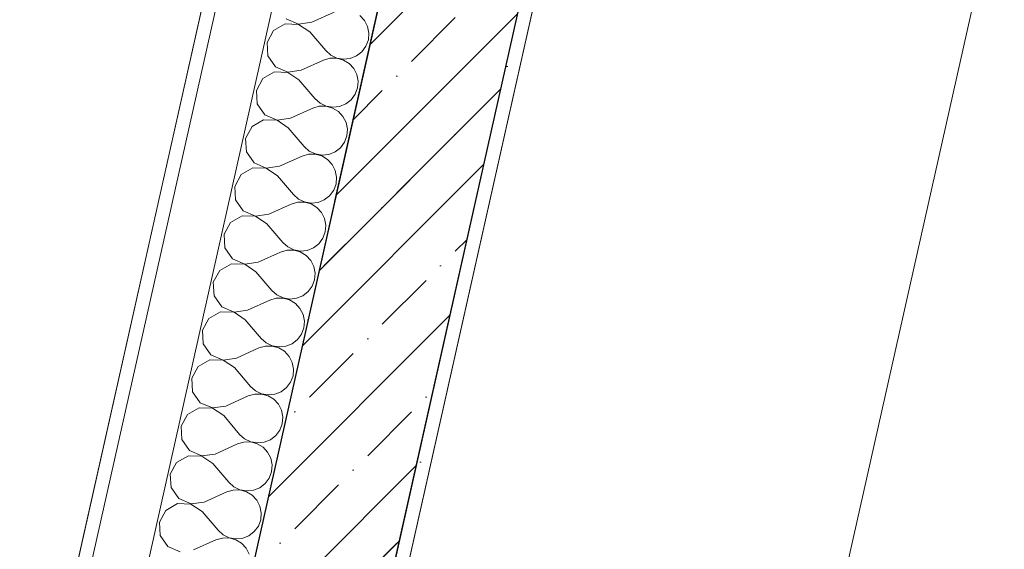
# Model space of a CAD drawing. Header units: millimetres. Extents: x -7145539 to 8272368, y 6117771 to 6337028.
# Tile 60 of 213: x -6875547 to -6874115, y 6142224 to 6142993. Entities that reach past the tile are written whole.
import ezdxf
from ezdxf.enums import TextEntityAlignment as Align

# ---------------------------------------------------------------- set-up
doc = ezdxf.new("R2010")
doc.units = ezdxf.units.MM
doc.header["$MEASUREMENT"] = 0
doc.linetypes.add('Штрихпунктирная', pattern=[670.277762, 352.777767, -176.388884, 0, -141.111112])
for name, color, linetype in [('S - квартира_помещение.АР', 7, 'Continuous'), ('АР-Стены_внешние_.АР', 7, 'Continuous'), ('АР-Стены_внутренние_пилоны.АР', 7, 'Continuous'), ('АР-Чертеж-Оси_Осевые размеры.АР', 7, 'Continuous'), ('АР-Чертеж-Размеры.АР', 7, 'Continuous')]:
    doc.layers.add(name, color=color, linetype=linetype)
for name, color, linetype, lineweight in [('АР-Стены_внешние_.АР_Ном._пера__1', 7, 'Continuous', 30), ('АР-Стены_внешние_.АР_Ном._пера__120', 7, 'Continuous', 0), ('АР-Стены_внутренние_пилоны.АР_Ном._пера__1', 7, 'Continuous', 15), ('АР-Чертеж-Оси_Осевые размеры.АР_Ном._пера__120', 7, 'Continuous', 0), ('АР-Чертеж-Размеры.АР_Ном._пера__1', 7, 'Continuous', 0)]:
    doc.layers.add(name, color=color, linetype=linetype, lineweight=lineweight)
doc.styles.add('РЎР“Р•РќР•Р\xa0Р\x98Р\xa0_РЎРўР\x98Р›Р¬_2', font='GOTHIC.TTF')
doc.styles.add('РЎР“Р•РќР•Р\xa0Р\x98Р\xa0_РЎРўР\x98Р›Р¬_6', font='GOST_Common.ttf')
doc.dimstyles.new('СГЕНЕРИР_СТИЛЬ__5', dxfattribs={"dimtxt": 150, "dimasz": 237.5, "dimexe": 0.18, "dimexo": 0.0625, "dimgap": 0, "dimtad": 1, "dimdec": 0, "dimzin": 0, "dimdsep": 46, "dimtxsty": 'РЎР“Р•РќР•Р\xa0Р\x98Р\xa0_РЎРўР\x98Р›Р¬_6', "dimblk": 'ARROWHEAD_6', "dimblk1": 'ARROWHEAD_6', "dimblk2": 'ARROWHEAD_6', "dimcen": 0.09, "dimse1": 1, "dimse2": 1, "dimclrd": 7, "dimclre": 7, "dimclrt": 7, "dimazin": 0, "dimtfac": 1, "dimtdec": 4, "dimtmove": 0, "dimatfit": 3, "dimfxl": 1, "dimtolj": 1, "dimtzin": 0, "dimarcsym": 0})
doc.dimstyles.new('СГЕНЕРИР_СТИЛЬ__9', dxfattribs={"dimtxt": 150, "dimasz": 237.5, "dimexe": 0.18, "dimexo": 1000, "dimgap": 0, "dimtad": 1, "dimdec": 0, "dimzin": 0, "dimdsep": 46, "dimtxsty": 'РЎР“Р•РќР•Р\xa0Р\x98Р\xa0_РЎРўР\x98Р›Р¬_6', "dimblk": 'ARROWHEAD_6', "dimblk1": 'ARROWHEAD_6', "dimblk2": 'ARROWHEAD_6', "dimcen": 0.09, "dimclrd": 7, "dimclre": 7, "dimclrt": 7, "dimazin": 0, "dimtfac": 1, "dimtdec": 4, "dimtmove": 0, "dimatfit": 3, "dimfxl": 1, "dimtolj": 1, "dimtzin": 0, "dimarcsym": 0})

# ---------------------------------------------------------------- blocks, each defined once
blk = doc.blocks.new('*X904', base_point=(-6256761.3, 6562677.8))
at = {"layer": 'АР-Стены_внешние_.АР_Ном._пера__1', "color": 7, "linetype": 'Continuous', "lineweight": 0}
for p, q in [((-6875122.4, 6142989.2), (-6875089.8, 6143003.8)), ((-6875161.3, 6142986.7), (-6875178.2, 6142977)), ((-6875141.8, 6142986), (-6875161.3, 6142986.7)), ((-6875159.6, 6142994.1), (-6875141.7, 6142986.3)), ((-6875125.5, 6142975.2), (-6875141.8, 6142986)), ((-6875141.7, 6142986.3), (-6875122.4, 6142989.2)), ((-6875045.9, 6142991.7), (-6875052.6, 6142998.9)), ((-6875041.4, 6142982.9), (-6875045.9, 6142991.7)), ((-6875178.2, 6142977), (-6875187.5, 6142959.9)), ((-6875125.5, 6142975.2), (-6875102.3, 6142948)), ((-6875039.5, 6142973.2), (-6875041.4, 6142982.9)), ((-6875040.3, 6142963.4), (-6875039.5, 6142973.2)), ((-6875187.5, 6142959.9), (-6875186.4, 6142940.4)), ((-6875043.8, 6142954.2), (-6875040.3, 6142963.4)), ((-6875102.3, 6142948), (-6875095, 6142941.5)), ((-6875057.4, 6142940.2), (-6875049.6, 6142946.3)), ((-6875049.6, 6142946.3), (-6875043.8, 6142954.2)), ((-6875186.4, 6142940.4), (-6875175.3, 6142924.4)), ((-6875138, 6142919.5), (-6875105.5, 6142934.1)), ((-6875096, 6142936.9), (-6875105.5, 6142934.1)), ((-6875086.2, 6142936.9), (-6875096, 6142936.9)), ((-6875095, 6142941.5), (-6875086.1, 6142937.2)), ((-6875076.7, 6142934.3), (-6875086.2, 6142936.9)), ((-6875086.1, 6142937.2), (-6875076.4, 6142935.5)), ((-6875068.2, 6142929.2), (-6875076.7, 6142934.3)), ((-6875076.4, 6142935.5), (-6875066.6, 6142936.6)), ((-6875061.5, 6142922), (-6875068.2, 6142929.2)), ((-6875066.6, 6142936.6), (-6875057.4, 6142940.2)), ((-6875176.9, 6142917), (-6875193.9, 6142907.3)), ((-6875157.4, 6142916.3), (-6875176.9, 6142917)), ((-6875175.3, 6142924.4), (-6875157.3, 6142916.6)), ((-6875141.2, 6142905.5), (-6875157.4, 6142916.3)), ((-6875157.3, 6142916.6), (-6875138, 6142919.5)), ((-6875057.1, 6142913.2), (-6875061.5, 6142922)), ((-6875193.9, 6142907.3), (-6875203.2, 6142890.2)), ((-6875141.2, 6142905.5), (-6875118, 6142878.4)), ((-6875055.2, 6142903.5), (-6875057.1, 6142913.2)), ((-6875056, 6142893.7), (-6875055.2, 6142903.5)), ((-6875203.2, 6142890.2), (-6875202.1, 6142870.7)), ((-6875059.4, 6142884.5), (-6875056, 6142893.7)), ((-6875118, 6142878.4), (-6875110.6, 6142871.8)), ((-6875110.6, 6142871.8), (-6875101.7, 6142867.5)), ((-6875073.1, 6142870.5), (-6875065.3, 6142876.6)), ((-6875065.3, 6142876.6), (-6875059.4, 6142884.5)), ((-6875202.1, 6142870.7), (-6875190.9, 6142854.7)), ((-6875153.7, 6142849.8), (-6875121.1, 6142864.4)), ((-6875111.7, 6142867.2), (-6875121.1, 6142864.4)), ((-6875101.8, 6142867.3), (-6875111.7, 6142867.2)), ((-6875092.3, 6142864.6), (-6875101.8, 6142867.3)), ((-6875101.7, 6142867.5), (-6875092, 6142865.8)), ((-6875083.9, 6142859.5), (-6875092.3, 6142864.6)), ((-6875092, 6142865.8), (-6875082.2, 6142866.9)), ((-6875077.2, 6142852.3), (-6875083.9, 6142859.5)), ((-6875082.2, 6142866.9), (-6875073.1, 6142870.5)), ((-6875192.6, 6142847.3), (-6875209.5, 6142837.6)), ((-6875173.1, 6142846.7), (-6875192.6, 6142847.3)), ((-6875190.9, 6142854.7), (-6875173, 6142846.9)), ((-6875156.8, 6142835.8), (-6875173.1, 6142846.7)), ((-6875173, 6142846.9), (-6875153.7, 6142849.8)), ((-6875072.7, 6142843.5), (-6875077.2, 6142852.3)), ((-6875070.8, 6142833.8), (-6875072.7, 6142843.5)), ((-6875209.5, 6142837.6), (-6875218.8, 6142820.5)), ((-6875156.8, 6142835.8), (-6875133.6, 6142808.7)), ((-6875071.6, 6142824), (-6875070.8, 6142833.8)), ((-6875218.8, 6142820.5), (-6875217.7, 6142801)), ((-6875080.9, 6142806.9), (-6875075.1, 6142814.8)), ((-6875075.1, 6142814.8), (-6875071.6, 6142824)), ((-6875217.7, 6142801), (-6875206.6, 6142785)), ((-6875133.6, 6142808.7), (-6875126.3, 6142802.1)), ((-6875126.3, 6142802.1), (-6875117.4, 6142797.8)), ((-6875097.9, 6142797.2), (-6875088.7, 6142800.8)), ((-6875088.7, 6142800.8), (-6875080.9, 6142806.9)), ((-6875169.3, 6142780.1), (-6875136.8, 6142794.7)), ((-6875127.3, 6142797.5), (-6875136.8, 6142794.7)), ((-6875117.5, 6142797.6), (-6875127.3, 6142797.5)), ((-6875108, 6142794.9), (-6875117.5, 6142797.6)), ((-6875117.4, 6142797.8), (-6875107.7, 6142796.2)), ((-6875099.5, 6142789.8), (-6875108, 6142794.9)), ((-6875107.7, 6142796.2), (-6875097.9, 6142797.2)), ((-6875092.8, 6142782.6), (-6875099.5, 6142789.8)), ((-6875208.2, 6142777.6), (-6875225.2, 6142767.9)), ((-6875188.7, 6142777), (-6875208.2, 6142777.6)), ((-6875206.6, 6142785), (-6875188.7, 6142777.2)), ((-6875188.7, 6142777.2), (-6875169.3, 6142780.1)), ((-6875172.5, 6142766.1), (-6875188.7, 6142777)), ((-6875088.4, 6142773.8), (-6875092.8, 6142782.6)), ((-6875086.5, 6142764.1), (-6875088.4, 6142773.8)), ((-6875225.2, 6142767.9), (-6875234.5, 6142750.8)), ((-6875172.5, 6142766.1), (-6875149.3, 6142739)), ((-6875087.3, 6142754.3), (-6875086.5, 6142764.1)), ((-6875234.5, 6142750.8), (-6875233.4, 6142731.3)), ((-6875096.6, 6142737.2), (-6875090.7, 6142745.1)), ((-6875090.7, 6142745.1), (-6875087.3, 6142754.3)), ((-6875233.4, 6142731.3), (-6875222.2, 6142715.3)), ((-6875149.3, 6142739), (-6875141.9, 6142732.4)), ((-6875141.9, 6142732.4), (-6875133, 6142728.2)), ((-6875133, 6142728.2), (-6875123.3, 6142726.5)), ((-6875113.5, 6142727.5), (-6875104.4, 6142731.2)), ((-6875104.4, 6142731.2), (-6875096.6, 6142737.2)), ((-6875222.2, 6142715.3), (-6875204.3, 6142707.6)), ((-6875185, 6142710.4), (-6875152.4, 6142725)), ((-6875143, 6142727.8), (-6875152.4, 6142725)), ((-6875133.1, 6142727.9), (-6875143, 6142727.8)), ((-6875123.6, 6142725.2), (-6875133.1, 6142727.9)), ((-6875115.2, 6142720.1), (-6875123.6, 6142725.2)), ((-6875123.3, 6142726.5), (-6875113.5, 6142727.5)), ((-6875108.5, 6142712.9), (-6875115.2, 6142720.1)), ((-6875223.9, 6142707.9), (-6875240.8, 6142698.2)), ((-6875204.4, 6142707.3), (-6875223.9, 6142707.9)), ((-6875188.1, 6142696.4), (-6875204.4, 6142707.3)), ((-6875204.3, 6142707.6), (-6875185, 6142710.4)), ((-6875104, 6142704.1), (-6875108.5, 6142712.9)), ((-6875102.1, 6142694.5), (-6875104, 6142704.1)), ((-6875240.8, 6142698.2), (-6875250.1, 6142681.1)), ((-6875188.1, 6142696.4), (-6875164.9, 6142669.3)), ((-6875102.9, 6142684.6), (-6875102.1, 6142694.5)), ((-6875250.1, 6142681.1), (-6875249, 6142661.6)), ((-6875112.2, 6142667.5), (-6875106.4, 6142675.4)), ((-6875106.4, 6142675.4), (-6875102.9, 6142684.6)), ((-6875249, 6142661.6), (-6875237.9, 6142645.6)), ((-6875158.6, 6142658.1), (-6875168.1, 6142655.3)), ((-6875164.9, 6142669.3), (-6875157.6, 6142662.7)), ((-6875148.8, 6142658.2), (-6875158.6, 6142658.1)), ((-6875157.6, 6142662.7), (-6875148.7, 6142658.5)), ((-6875139.3, 6142655.6), (-6875148.8, 6142658.2)), ((-6875148.7, 6142658.5), (-6875139, 6142656.8)), ((-6875139, 6142656.8), (-6875129.2, 6142657.8)), ((-6875129.2, 6142657.8), (-6875120, 6142661.5)), ((-6875120, 6142661.5), (-6875112.2, 6142667.5)), ((-6875237.9, 6142645.6), (-6875220, 6142637.9)), ((-6875200.6, 6142640.7), (-6875168.1, 6142655.3)), ((-6875130.8, 6142650.4), (-6875139.3, 6142655.6)), ((-6875124.1, 6142643.2), (-6875130.8, 6142650.4)), ((-6875119.7, 6142634.4), (-6875124.1, 6142643.2)), ((-6875256.5, 6142628.6), (-6875265.8, 6142611.4)), ((-6875239.5, 6142638.2), (-6875256.5, 6142628.6)), ((-6875220, 6142637.6), (-6875239.5, 6142638.2)), ((-6875220, 6142637.9), (-6875200.6, 6142640.7)), ((-6875203.8, 6142626.8), (-6875220, 6142637.6)), ((-6875117.8, 6142624.8), (-6875119.7, 6142634.4)), ((-6875203.8, 6142626.8), (-6875180.6, 6142599.6)), ((-6875122, 6142605.7), (-6875118.6, 6142614.9)), ((-6875118.6, 6142614.9), (-6875117.8, 6142624.8)), ((-6875265.8, 6142611.4), (-6875264.7, 6142591.9)), ((-6875180.6, 6142599.6), (-6875173.2, 6142593)), ((-6875127.9, 6142597.8), (-6875122, 6142605.7)), ((-6875264.7, 6142591.9), (-6875253.5, 6142575.9)), ((-6875216.3, 6142571), (-6875183.7, 6142585.6)), ((-6875174.3, 6142588.4), (-6875183.7, 6142585.6)), ((-6875164.4, 6142588.5), (-6875174.3, 6142588.4)), ((-6875173.2, 6142593), (-6875164.4, 6142588.8)), ((-6875164.4, 6142588.8), (-6875154.6, 6142587.1)), ((-6875154.9, 6142585.9), (-6875164.4, 6142588.5)), ((-6875146.5, 6142580.7), (-6875154.9, 6142585.9)), ((-6875154.6, 6142587.1), (-6875144.8, 6142588.1)), ((-6875144.8, 6142588.1), (-6875135.7, 6142591.8)), ((-6875135.7, 6142591.8), (-6875127.9, 6142597.8)), ((-6875253.5, 6142575.9), (-6875235.6, 6142568.2)), ((-6875235.6, 6142568.2), (-6875216.3, 6142571)), ((-6875139.8, 6142573.5), (-6875146.5, 6142580.7)), ((-6875135.3, 6142564.7), (-6875139.8, 6142573.5)), ((-6875272.1, 6142558.9), (-6875281.4, 6142541.7)), ((-6875255.2, 6142568.5), (-6875272.1, 6142558.9)), ((-6875235.7, 6142567.9), (-6875255.2, 6142568.5)), ((-6875219.4, 6142557.1), (-6875235.7, 6142567.9)), ((-6875219.4, 6142557.1), (-6875196.2, 6142529.9)), ((-6875133.4, 6142555.1), (-6875135.3, 6142564.7)), ((-6875137.7, 6142536), (-6875134.2, 6142545.2)), ((-6875134.2, 6142545.2), (-6875133.4, 6142555.1)), ((-6875281.4, 6142541.7), (-6875280.4, 6142522.2)), ((-6875196.2, 6142529.9), (-6875188.9, 6142523.4)), ((-6875151.3, 6142522.1), (-6875143.6, 6142528.1)), ((-6875143.6, 6142528.1), (-6875137.7, 6142536)), ((-6875280.4, 6142522.2), (-6875269.2, 6142506.2)), ((-6875232, 6142501.3), (-6875199.4, 6142516)), ((-6875189.9, 6142518.7), (-6875199.4, 6142516)), ((-6875180.1, 6142518.8), (-6875189.9, 6142518.7)), ((-6875188.9, 6142523.4), (-6875180, 6142519.1)), ((-6875170.6, 6142516.2), (-6875180.1, 6142518.8)), ((-6875180, 6142519.1), (-6875170.3, 6142517.4)), ((-6875162.1, 6142511.1), (-6875170.6, 6142516.2)), ((-6875170.3, 6142517.4), (-6875160.5, 6142518.4)), ((-6875160.5, 6142518.4), (-6875151.3, 6142522.1)), ((-6875270.8, 6142498.9), (-6875287.8, 6142489.2)), ((-6875251.3, 6142498.2), (-6875270.8, 6142498.9)), ((-6875269.2, 6142506.2), (-6875251.3, 6142498.5)), ((-6875251.3, 6142498.5), (-6875232, 6142501.3)), ((-6875155.4, 6142503.8), (-6875162.1, 6142511.1)), ((-6875151, 6142495), (-6875155.4, 6142503.8)), ((-6875287.8, 6142489.2), (-6875297.1, 6142472)), ((-6875235.1, 6142487.4), (-6875251.3, 6142498.2)), ((-6875235.1, 6142487.4), (-6875211.9, 6142460.2)), ((-6875149.1, 6142485.4), (-6875151, 6142495)), ((-6875149.9, 6142475.6), (-6875149.1, 6142485.4)), ((-6875297.1, 6142472), (-6875296, 6142452.5)), ((-6875153.4, 6142466.3), (-6875149.9, 6142475.6)), ((-6875211.9, 6142460.2), (-6875204.5, 6142453.7)), ((-6875167, 6142452.4), (-6875159.2, 6142458.4)), ((-6875159.2, 6142458.4), (-6875153.4, 6142466.3)), ((-6875296, 6142452.5), (-6875284.8, 6142436.5)), ((-6875247.6, 6142431.6), (-6875215, 6142446.3)), ((-6875205.6, 6142449), (-6875215, 6142446.3)), ((-6875195.7, 6142449.1), (-6875205.6, 6142449)), ((-6875204.5, 6142453.7), (-6875195.7, 6142449.4)), ((-6875195.7, 6142449.4), (-6875185.9, 6142447.7)), ((-6875186.2, 6142446.5), (-6875195.7, 6142449.1)), ((-6875177.8, 6142441.4), (-6875186.2, 6142446.5)), ((-6875185.9, 6142447.7), (-6875176.1, 6142448.7)), ((-6875176.1, 6142448.7), (-6875167, 6142452.4)), ((-6875286.5, 6142429.2), (-6875303.4, 6142419.5)), ((-6875267, 6142428.5), (-6875286.5, 6142429.2)), ((-6875284.8, 6142436.5), (-6875266.9, 6142428.8)), ((-6875250.7, 6142417.7), (-6875267, 6142428.5)), ((-6875266.9, 6142428.8), (-6875247.6, 6142431.6)), ((-6875171.1, 6142434.1), (-6875177.8, 6142441.4)), ((-6875166.6, 6142425.4), (-6875171.1, 6142434.1)), ((-6875303.4, 6142419.5), (-6875312.7, 6142402.3)), ((-6875250.7, 6142417.7), (-6875227.6, 6142390.5)), ((-6875164.7, 6142415.7), (-6875166.6, 6142425.4)), ((-6875165.5, 6142405.9), (-6875164.7, 6142415.7)), ((-6875312.7, 6142402.3), (-6875311.7, 6142382.8)), ((-6875169, 6142396.6), (-6875165.5, 6142405.9)), ((-6875227.6, 6142390.5), (-6875220.2, 6142384)), ((-6875182.7, 6142382.7), (-6875174.9, 6142388.7)), ((-6875174.9, 6142388.7), (-6875169, 6142396.6)), ((-6875311.7, 6142382.8), (-6875300.5, 6142366.8)), ((-6875263.3, 6142361.9), (-6875230.7, 6142376.6)), ((-6875221.2, 6142379.3), (-6875230.7, 6142376.6)), ((-6875211.4, 6142379.4), (-6875221.2, 6142379.3)), ((-6875220.2, 6142384), (-6875211.3, 6142379.7)), ((-6875201.9, 6142376.8), (-6875211.4, 6142379.4)), ((-6875211.3, 6142379.7), (-6875201.6, 6142378)), ((-6875193.5, 6142371.7), (-6875201.9, 6142376.8)), ((-6875201.6, 6142378), (-6875191.8, 6142379)), ((-6875186.8, 6142364.4), (-6875193.5, 6142371.7)), ((-6875191.8, 6142379), (-6875182.7, 6142382.7)), ((-6875302.1, 6142359.5), (-6875319.1, 6142349.8)), ((-6875282.6, 6142358.8), (-6875302.1, 6142359.5)), ((-6875300.5, 6142366.8), (-6875282.6, 6142359.1)), ((-6875282.6, 6142359.1), (-6875263.3, 6142361.9)), ((-6875266.4, 6142348), (-6875282.6, 6142358.8)), ((-6875182.3, 6142355.7), (-6875186.8, 6142364.4)), ((-6875180.4, 6142346), (-6875182.3, 6142355.7)), ((-6875319.1, 6142349.8), (-6875328.4, 6142332.6)), ((-6875266.4, 6142348), (-6875243.2, 6142320.8)), ((-6875181.2, 6142336.2), (-6875180.4, 6142346)), ((-6875328.4, 6142332.6), (-6875327.3, 6142313.1)), ((-6875184.7, 6142326.9), (-6875181.2, 6142336.2)), ((-6875327.3, 6142313.1), (-6875316.1, 6142297.1)), ((-6875243.2, 6142320.8), (-6875235.8, 6142314.3)), ((-6875235.8, 6142314.3), (-6875227, 6142310)), ((-6875207.5, 6142309.3), (-6875198.3, 6142313)), ((-6875198.3, 6142313), (-6875190.5, 6142319)), ((-6875190.5, 6142319), (-6875184.7, 6142326.9)), ((-6875278.9, 6142292.2), (-6875246.3, 6142306.9)), ((-6875236.9, 6142309.6), (-6875246.3, 6142306.9)), ((-6875227, 6142309.7), (-6875236.9, 6142309.6)), ((-6875227, 6142310), (-6875217.3, 6142308.3)), ((-6875217.5, 6142307.1), (-6875227, 6142309.7)), ((-6875209.1, 6142302), (-6875217.5, 6142307.1)), ((-6875217.3, 6142308.3), (-6875207.5, 6142309.3)), ((-6875202.4, 6142294.7), (-6875209.1, 6142302)), ((-6875317.8, 6142289.8), (-6875334.7, 6142280.1)), ((-6875298.3, 6142289.1), (-6875317.8, 6142289.8)), ((-6875316.1, 6142297.1), (-6875298.2, 6142289.4)), ((-6875282, 6142278.3), (-6875298.3, 6142289.1)), ((-6875298.2, 6142289.4), (-6875278.9, 6142292.2)), ((-6875197.9, 6142286), (-6875202.4, 6142294.7)), ((-6875196, 6142276.3), (-6875197.9, 6142286)), ((-6875334.7, 6142280.1), (-6875344.1, 6142262.9)), ((-6875282, 6142278.3), (-6875258.9, 6142251.1)), ((-6875196.8, 6142266.5), (-6875196, 6142276.3)), ((-6875344.1, 6142262.9), (-6875343, 6142243.4)), ((-6875206.2, 6142249.3), (-6875200.3, 6142257.3)), ((-6875200.3, 6142257.3), (-6875196.8, 6142266.5)), ((-6875343, 6142243.4), (-6875331.8, 6142227.4)), ((-6875258.9, 6142251.1), (-6875251.5, 6142244.6)), ((-6875251.5, 6142244.6), (-6875242.6, 6142240.3)), ((-6875223.1, 6142239.6), (-6875214, 6142243.3)), ((-6875214, 6142243.3), (-6875206.2, 6142249.3)), ((-6875331.8, 6142227.4), (-6875313.9, 6142219.7)), ((-6875294.6, 6142222.5), (-6875262, 6142237.2)), ((-6875252.5, 6142239.9), (-6875262, 6142237.2)), ((-6875242.7, 6142240), (-6875252.5, 6142239.9)), ((-6875233.2, 6142237.4), (-6875242.7, 6142240)), ((-6875242.6, 6142240.3), (-6875232.9, 6142238.6)), ((-6875224.8, 6142232.3), (-6875233.2, 6142237.4)), ((-6875232.9, 6142238.6), (-6875223.1, 6142239.6)), ((-6875218.1, 6142225.1), (-6875224.8, 6142232.3)), ((-6875213.6, 6142216.3), (-6875218.1, 6142225.1))]:
    blk.add_line(p, q, dxfattribs=at)
blk = doc.blocks.new('Стена_242_1', base_point=(-6872901.6, 6151557.2))
at = {"layer": 'АР-Стены_внешние_.АР', "linetype": 'Continuous', "lineweight": 0, "true_color": 0x000000}
h = blk.add_hatch(dxfattribs=at)
h.set_pattern_fill('БЛОКИ_БЕТОННЫЕ_ЭФФЕКТИВН_70', color=18, style=0, pattern_type=2)
h.set_pattern_definition([(45, (-6256761.35, 6562677.8), (-127.27922, 127.27922), [])])
h.paths.add_polyline_path([(-6874904.6, 6143551.5), (-6875388.9, 6141395), (-6875193.8, 6141351.1), (-6874709.4, 6143507.7)])
h = blk.add_hatch(dxfattribs=at)
h.set_pattern_fill('ШТУКАТУРКА__ГИПС_01_0001', color=18, style=0, pattern_type=2)
h.set_pattern_definition([(45, (-6256761.35, 6563027.8), (-111.369318, 111.369318), [0, -105, 0, -157.5]), (110, (-6256411.35, 6563027.8), (148.001588, 53.868173), [0, -77, 0, -133])])
h.paths.add_polyline_path([(-6875056, 6141873.4), (-6874689.9, 6143503.3), (-6874709.4, 6143507.7), (-6875075.5, 6141877.7)])
at = {"layer": 'АР-Стены_внешние_.АР_Ном._пера__1', "color": 7, "linetype": 'Continuous', "lineweight": 0}
for p, q in [((-6875129, 6143601.9), (-6875613.3, 6141445.4)), ((-6875050.9, 6143584.4), (-6875535.3, 6141427.8))]:
    blk.add_line(p, q, dxfattribs=at)
at = {"layer": 'АР-Стены_внешние_.АР_Ном._пера__1', "color": 7, "linetype": 'Continuous', "lineweight": 15}
for p, q in [((-6874904.6, 6143551.5), (-6875388.9, 6141395)), ((-6875079.9, 6141858.2), (-6874709.4, 6143507.7))]:
    blk.add_line(p, q, dxfattribs=at)
at = {"layer": 'АР-Стены_внешние_.АР_Ном._пера__1', "color": 7, "linetype": 'Continuous', "lineweight": 0, "flags": 128}
for points in [[(-6875148.5, 6143606.3), (-6875632.8, 6141449.8)], [(-6875056, 6141873.4), (-6874689.9, 6143503.3)]]:
    blk.add_lwpolyline(points, dxfattribs=at)
at = {"layer": 'АР-Стены_внешние_.АР', "color": 7, "lineweight": 0}
blk.add_blockref('*X904', (-6256761.3, 6562677.8), dxfattribs=at)
blk = doc.blocks.new('Стандартный Маркер Сетки[124]_1', base_point=(-6872883.1, 6152552))
at = {"layer": 'АР-Чертеж-Оси_Осевые размеры.АР_Ном._пера__120', "color": 7, "linetype": 'Штрихпунктирная', "lineweight": 0}
blk.add_line((-6873102.3, 6151576.3), (-6877664.8, 6131261.9), dxfattribs=at)
at = {"layer": 'АР-Чертеж-Оси_Осевые размеры.АР_Ном._пера__120', "color": 7, "lineweight": 0, "style": 'РЎР“Р•РќР•Р\xa0Р\x98Р\xa0_РЎРўР\x98Р›Р¬_2'}
blk.add_attdef('AC_MarkerText_1', text='', height=350, rotation=347.3417, dxfattribs=at).set_placement((-6877923.6, 6129979.4), align=Align.TOP_CENTER)
blk = doc.blocks.new('Стандартный Маркер Сетки[182]_1', base_point=(-6872883.1, 6152552))
at = {"layer": 'АР-Чертеж-Оси_Осевые размеры.АР_Ном._пера__120', "color": 7, "linetype": 'Штрихпунктирная', "lineweight": 0}
blk.add_line((-6873102.3, 6151576.3), (-6877664.8, 6131261.9), dxfattribs=at)
at = {"layer": 'АР-Чертеж-Оси_Осевые размеры.АР_Ном._пера__120', "color": 7, "lineweight": 0, "style": 'РЎР“Р•РќР•Р\xa0Р\x98Р\xa0_РЎРўР\x98Р›Р¬_2'}
blk.add_attdef('AC_MarkerText_1', text='', height=350, rotation=347.3417, dxfattribs=at).set_placement((-6877923.6, 6129979.4), align=Align.TOP_CENTER)
blk = doc.blocks.new('Стандартный Маркер Сетки[183]_1', base_point=(-6872883.1, 6152552))
at = {"layer": 'АР-Чертеж-Оси_Осевые размеры.АР_Ном._пера__120', "color": 7, "linetype": 'Штрихпунктирная', "lineweight": 0}
blk.add_line((-6873102.3, 6151576.3), (-6877664.8, 6131261.9), dxfattribs=at)
at = {"layer": 'АР-Чертеж-Оси_Осевые размеры.АР_Ном._пера__120', "color": 7, "lineweight": 0, "style": 'РЎР“Р•РќР•Р\xa0Р\x98Р\xa0_РЎРўР\x98Р›Р¬_2'}
blk.add_attdef('AC_MarkerText_1', text='', height=350, rotation=347.3417, dxfattribs=at).set_placement((-6877923.6, 6129979.4), align=Align.TOP_CENTER)
blk = doc.blocks.new('Стандартный Маркер Сетки[184]_1', base_point=(-6872883.1, 6152552))
at = {"layer": 'АР-Чертеж-Оси_Осевые размеры.АР_Ном._пера__120', "color": 7, "linetype": 'Штрихпунктирная', "lineweight": 0}
blk.add_line((-6873102.3, 6151576.3), (-6877664.8, 6131261.9), dxfattribs=at)
at = {"layer": 'АР-Чертеж-Оси_Осевые размеры.АР_Ном._пера__120', "color": 7, "lineweight": 0, "style": 'РЎР“Р•РќР•Р\xa0Р\x98Р\xa0_РЎРўР\x98Р›Р¬_2'}
blk.add_attdef('AC_MarkerText_1', text='', height=350, rotation=347.3417, dxfattribs=at).set_placement((-6877923.6, 6129979.4), align=Align.TOP_CENTER)
blk = doc.blocks.new('Стандартный Маркер Сетки[187]_1', base_point=(-6872883.1, 6152552))
at = {"layer": 'АР-Чертеж-Оси_Осевые размеры.АР_Ном._пера__120', "color": 7, "linetype": 'Штрихпунктирная', "lineweight": 0}
blk.add_line((-6873102.3, 6151576.3), (-6877664.8, 6131261.9), dxfattribs=at)
at = {"layer": 'АР-Чертеж-Оси_Осевые размеры.АР_Ном._пера__120', "color": 7, "lineweight": 0, "style": 'РЎР“Р•РќР•Р\xa0Р\x98Р\xa0_РЎРўР\x98Р›Р¬_2'}
blk.add_attdef('AC_MarkerText_1', text='', height=350, rotation=347.3417, dxfattribs=at).set_placement((-6877923.6, 6129979.4), align=Align.TOP_CENTER)
blk = doc.blocks.new('Стандартный Маркер Сетки[195]_1', base_point=(-6872883.1, 6152552))
at = {"layer": 'АР-Чертеж-Оси_Осевые размеры.АР_Ном._пера__120', "color": 7, "linetype": 'Штрихпунктирная', "lineweight": 0}
blk.add_line((-6873102.3, 6151576.3), (-6877664.8, 6131261.9), dxfattribs=at)
at = {"layer": 'АР-Чертеж-Оси_Осевые размеры.АР_Ном._пера__120', "color": 7, "lineweight": 0, "style": 'РЎР“Р•РќР•Р\xa0Р\x98Р\xa0_РЎРўР\x98Р›Р¬_2'}
blk.add_attdef('AC_MarkerText_1', text='', height=350, rotation=347.3417, dxfattribs=at).set_placement((-6877923.6, 6129979.4), align=Align.TOP_CENTER)
blk = doc.blocks.new('Стандартный Маркер Сетки[196]_1', base_point=(-6872883.1, 6152552))
at = {"layer": 'АР-Чертеж-Оси_Осевые размеры.АР_Ном._пера__120', "color": 7, "linetype": 'Штрихпунктирная', "lineweight": 0}
blk.add_line((-6873102.3, 6151576.3), (-6877664.8, 6131261.9), dxfattribs=at)
at = {"layer": 'АР-Чертеж-Оси_Осевые размеры.АР_Ном._пера__120', "color": 7, "lineweight": 0, "style": 'РЎР“Р•РќР•Р\xa0Р\x98Р\xa0_РЎРўР\x98Р›Р¬_2'}
blk.add_attdef('AC_MarkerText_1', text='', height=350, rotation=347.3417, dxfattribs=at).set_placement((-6877923.6, 6129979.4), align=Align.TOP_CENTER)
blk = doc.blocks.new('Стандартный Маркер Сетки[197]_1', base_point=(-6872883.1, 6152552))
at = {"layer": 'АР-Чертеж-Оси_Осевые размеры.АР_Ном._пера__120', "color": 7, "linetype": 'Штрихпунктирная', "lineweight": 0}
blk.add_line((-6873102.3, 6151576.3), (-6877664.8, 6131261.9), dxfattribs=at)
at = {"layer": 'АР-Чертеж-Оси_Осевые размеры.АР_Ном._пера__120', "color": 7, "lineweight": 0, "style": 'РЎР“Р•РќР•Р\xa0Р\x98Р\xa0_РЎРўР\x98Р›Р¬_2'}
blk.add_attdef('AC_MarkerText_1', text='', height=350, rotation=347.3417, dxfattribs=at).set_placement((-6877923.6, 6129979.4), align=Align.TOP_CENTER)
blk = doc.blocks.new('*D1174', base_point=(-6256761.3, 6562677.8))
at = {"layer": 'АР-Чертеж-Размеры.АР_Ном._пера__1', "color": 7, "linetype": 'Continuous', "lineweight": 0, "transparency": 16777216}
for p, q in [((-6874664.8, 6143615.2), (-6874767.5, 6143157.8)), ((-6874566.8, 6143481), (-6874865.5, 6143291.9)), ((-6874716.2, 6143386.5), (-6874899.1, 6143427.6)), ((-6871496.5, 6142663.3), (-6874716.2, 6143386.5)), ((-6871445.1, 6142892), (-6871547.8, 6142434.7)), ((-6871645.8, 6142568.8), (-6871347.1, 6142757.9)), ((-6871313.5, 6142622.2), (-6871496.5, 6142663.3))]:
    blk.add_line(p, q, dxfattribs=at)
at = {"layer": 'АР-Чертеж-Размеры.АР_Ном._пера__1', "color": 7, "lineweight": 0, "transparency": 16777216, "insert": (-6873332.4, 6143106.4), "char_height": 150, "attachment_point": 7, "rotation": 347.3415, "style": 'РЎР“Р•РќР•Р\xa0Р\x98Р\xa0_РЎРўР\x98Р›Р¬_6'}
blk.add_mtext('\\A1;{\\pql;\\fGOST Common|b0|i0|c204|p0;\\W1.000000;3\xa0300}', dxfattribs=at)
blk = doc.blocks.new('ARROWHEAD_6')
at = {"color": 0, "linetype": 'Continuous', "lineweight": 0}
for p, q in [((-0.5, -0.5), (0.5, 0.5)), ((0, 0), (-1, 0))]:
    blk.add_line(p, q, dxfattribs=at)
blk = doc.blocks.new('*D1247', base_point=(-6256761.3, 6562677.8))
at = {"layer": 'АР-Чертеж-Размеры.АР_Ном._пера__1', "color": 7, "linetype": 'Continuous', "lineweight": 0, "transparency": 16777216}
for p, q in [((-6874602.2, 6148320.5), (-6875086.4, 6146164.6)), ((-6874991.8, 6146015.2), (-6875181, 6146313.9)), ((-6875315.1, 6146216), (-6874237.5, 6145973.9)), ((-6875086.4, 6146164.6), (-6875636.4, 6143715.9)), ((-6875541.8, 6143566.5), (-6875730.9, 6143865.2)), ((-6875865, 6143767.2), (-6875246.1, 6143628.2)), ((-6875636.4, 6143715.9), (-6876120.6, 6141559.6))]:
    blk.add_line(p, q, dxfattribs=at)
at = {"layer": 'АР-Чертеж-Размеры.АР_Ном._пера__1', "color": 7, "lineweight": 0, "transparency": 16777216, "insert": (-6875439.6, 6144728.9), "char_height": 150, "attachment_point": 7, "rotation": 77.3417, "style": 'РЎР“Р•РќР•Р\xa0Р\x98Р\xa0_РЎРўР\x98Р›Р¬_6'}
blk.add_mtext('\\A1;{\\pql;\\fGOST Common|b0|i0|c204|p0;\\W1.000000;2\xa0510}', dxfattribs=at)
blk = doc.blocks.new('*D1248', base_point=(-6256761.3, 6562677.8))
at = {"layer": 'АР-Чертеж-Размеры.АР_Ном._пера__1', "color": 7, "linetype": 'Continuous', "lineweight": 0, "transparency": 16777216}
for p, q in [((-6875541.8, 6143566.5), (-6875730.9, 6143865.2)), ((-6875636.4, 6143715.9), (-6876120.6, 6141559.6)), ((-6876026.1, 6141410.2), (-6876215.2, 6141708.9))]:
    blk.add_line(p, q, dxfattribs=at)
at = {"layer": 'АР-Чертеж-Размеры.АР_Ном._пера__1', "color": 7, "lineweight": 0, "transparency": 16777216, "insert": (-6875956.7, 6142426.4), "char_height": 150, "attachment_point": 7, "rotation": 77.3417, "style": 'РЎР“Р•РќР•Р\xa0Р\x98Р\xa0_РЎРўР\x98Р›Р¬_6'}
blk.add_mtext('\\A1;{\\pql;\\fGOST Common|b0|i0|c204|p0;\\W1.000000;2\xa0210}', dxfattribs=at)
blk = doc.blocks.new('*D1273', base_point=(-6256761.3, 6562677.8))
at = {"layer": 'АР-Чертеж-Размеры.АР_Ном._пера__1', "color": 7, "linetype": 'Continuous', "lineweight": 0, "transparency": 16777216}
for p, q in [((-6873385.2, 6146469.2), (-6873344.1, 6146652.2)), ((-6873290.7, 6146319.9), (-6873479.8, 6146618.6)), ((-6873156.6, 6146417.9), (-6873613.9, 6146520.6)), ((-6874448.2, 6141736.9), (-6873385.2, 6146469.2)), ((-6874542.8, 6141886.2), (-6874353.6, 6141587.5)), ((-6874219.5, 6141685.5), (-6874676.9, 6141788.2)), ((-6874489.3, 6141553.9), (-6874448.2, 6141736.9))]:
    blk.add_line(p, q, dxfattribs=at)
at = {"layer": 'АР-Чертеж-Размеры.АР_Ном._пера__1', "color": 7, "lineweight": 0, "transparency": 16777216, "insert": (-6873999.9, 6143869.6), "char_height": 150, "attachment_point": 7, "rotation": 77.3404, "style": 'РЎР“Р•РќР•Р\xa0Р\x98Р\xa0_РЎРўР\x98Р›Р¬_6'}
blk.add_mtext('\\A1;{\\pql;\\fGOST Common|b0|i0|c204|p0;\\W1.000000;4\xa0850}', dxfattribs=at)
blk = doc.blocks.new('Стена_359_1', base_point=(-6874807.1, 6143529.6))
at = {"layer": 'АР-Стены_внутренние_пилоны.АР', "linetype": 'Continuous', "lineweight": 0, "true_color": 0x000000}
h = blk.add_hatch(dxfattribs=at)
h.set_pattern_fill('ЖЕЛЕЗОБЕТОН__PROJECT__0001', color=18, style=0, pattern_type=2)
h.set_pattern_definition([(45, (-6256761.35, 6562677.8), (-84.852814, 84.852814), []), (45, (-6256803.77, 6562720.22), (-84.852814, 84.852814), [90, -30, 0, -30])])
h.paths.add_polyline_path([(-6874904.6, 6143551.5), (-6875388.9, 6141395.2), (-6875193.8, 6141351.4), (-6874709.5, 6143507.7)])
at = {"layer": 'АР-Стены_внутренние_пилоны.АР_Ном._пера__1', "color": 7, "linetype": 'Continuous', "lineweight": 30, "flags": 128}
for points in [[(-6874904.6, 6143551.5), (-6875388.9, 6141395.2)], [(-6875193.8, 6141351.4), (-6874709.5, 6143507.7)]]:
    blk.add_lwpolyline(points, dxfattribs=at)

msp = doc.modelspace()

# ---------------------------------------------------------------- linework, layer by layer
at = {"layer": 'S - квартира_помещение.АР', "color": 254, "linetype": 'Continuous', "lineweight": 0, "true_color": 0xffe1c4, "flags": 128}
msp.add_lwpolyline([(-6870773.4, 6145882.6), (-6873993.1, 6146605.7), (-6875056, 6141873.3), (-6871836.3, 6141150.2)], close=True, dxfattribs=at)
at = {"layer": 'АР-Стены_внешние_.АР_Ном._пера__120', "color": 7, "linetype": 'Continuous', "lineweight": 15}
msp.add_lwpolyline([(-6851524.3, 6146207.3), (-6854998.8, 6146987.6), (-6855119.2, 6146451.4), (-6858074.6, 6147115.1), (-6857228.8, 6150880.9), (-6866156.1, 6152885.9), (-6866615.1, 6150842.2), (-6869650, 6151523.8), (-6869470.3, 6152323.9), (-6873011.9, 6153119.4), (-6876728.5, 6136571.2), (-6854736.3, 6131631.8)], dxfattribs=at)

# ---------------------------------------------------------------- block references
at = {"layer": 'АР-Стены_внешние_.АР', "color": 7, "lineweight": 0}
msp.add_blockref('Стена_242_1', (-6872901.6, 6151557.2), dxfattribs=at)
at = {"layer": 'АР-Стены_внутренние_пилоны.АР', "color": 7, "lineweight": 0}
msp.add_blockref('Стена_359_1', (-6874807.1, 6143529.6), dxfattribs=at)
at = {"layer": 'АР-Чертеж-Оси_Осевые размеры.АР', "color": 8, "linetype": 'Continuous', "lineweight": 15}
for name in ['Стандартный Маркер Сетки[124]_1', 'Стандартный Маркер Сетки[182]_1', 'Стандартный Маркер Сетки[183]_1', 'Стандартный Маркер Сетки[184]_1', 'Стандартный Маркер Сетки[187]_1', 'Стандартный Маркер Сетки[195]_1', 'Стандартный Маркер Сетки[196]_1', 'Стандартный Маркер Сетки[197]_1']:
    msp.add_blockref(name, (-6872883.1, 6152552), dxfattribs=at)

# ---------------------------------------------------------------- dimensions: what is measured, and where the dimension line sits
at = {"layer": 'АР-Чертеж-Размеры.АР', "color": 7, "linetype": 'Continuous', "lineweight": 0}
for base, p1, p2, angle, dimstyle, picture, middle, turn in [((-6875636.4, 6143715.9), (-6874139.9, 6145952), (-6875148.5, 6143606.3), 257.3417, 'СГЕНЕРИР_СТИЛЬ__9', '*D1247', (-6875456.4, 6144996.4), 77.3417), ((-6873385.2, 6146469.2), (-6873446.2, 6141511.8), (-6872388.2, 6146245.3), 77.3404, 'СГЕНЕРИР_СТИЛЬ__5', '*D1273', (-6874016.7, 6144137.1), 77.3404), ((-6874716.2, 6143386.5), (-6871239.6, 6143806.9), (-6874526.7, 6144230), 167.3415, 'СГЕНЕРИР_СТИЛЬ__5', '*D1174', (-6873064.9, 6143123.2), 347.3415), ((-6876120.6, 6141559.6), (-6875148.5, 6143606.3), (-6875632.8, 6141450), 257.3417, 'СГЕНЕРИР_СТИЛЬ__9', '*D1248', (-6875973.5, 6142693.9), 77.3417)]:
    dim = msp.add_linear_dim(base=base, p1=p1, p2=p2, angle=angle, dimstyle=dimstyle, dxfattribs=at)
    dim.commit()
    dim.dimension.update_dxf_attribs({"geometry": picture, "text_midpoint": middle, "dimtype": 160, "text_rotation": turn})

doc.saveas('drawing.dxf')
